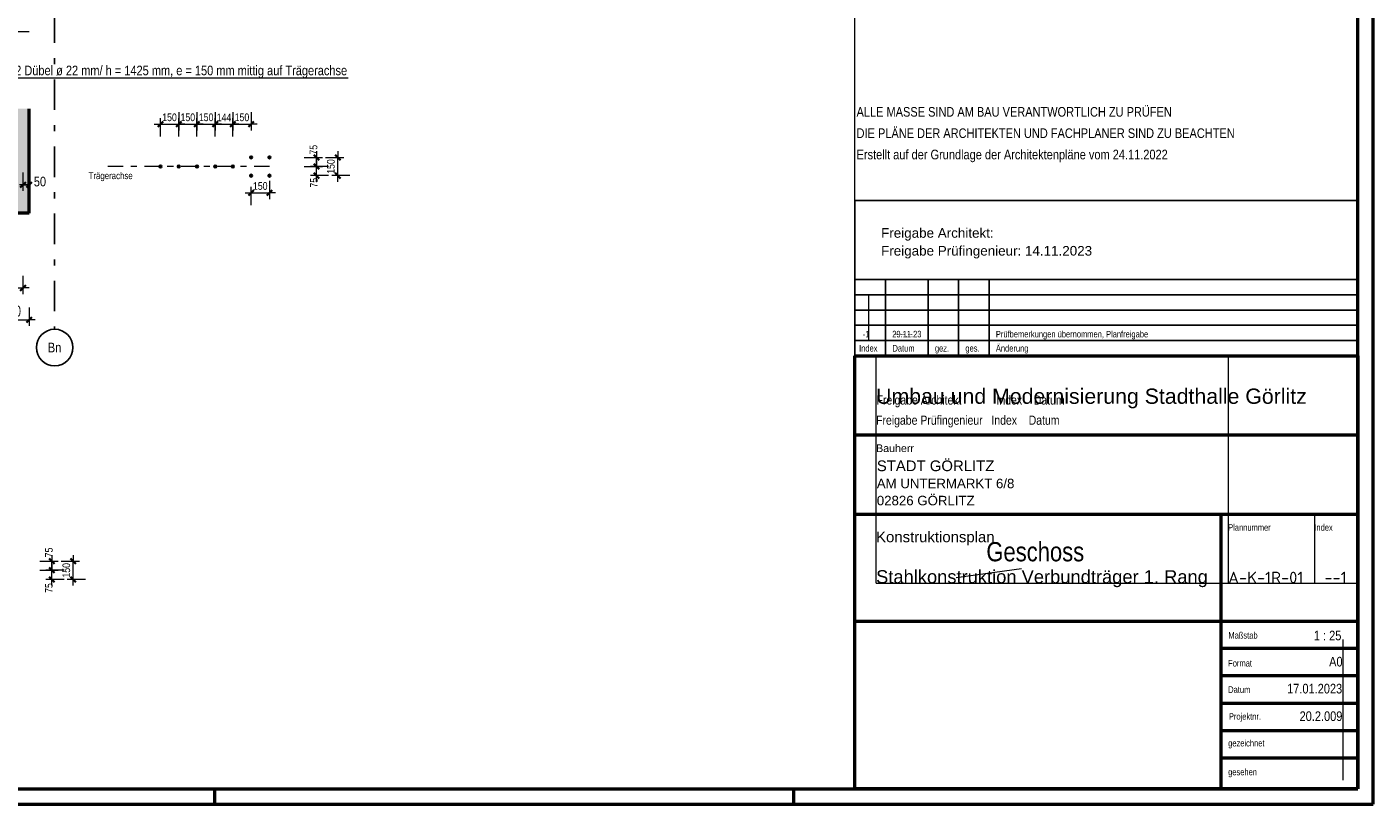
# Model space of a CAD drawing. Header units: millimetres. Extents: x -8.5 to 60.3, y 0 to 42.
# Tile 107 of 109: x 37.4 to 59.5, y 0 to 12.7. Entities that reach past the tile are written whole.
import ezdxf
from ezdxf.enums import TextEntityAlignment as Align

# ---------------------------------------------------------------- set-up
doc = ezdxf.new("R2010")
doc.units = ezdxf.units.MM
doc.linetypes.add('DASHDOT', pattern=[1, 0.5, -0.25, 0, -0.25])
doc.linetypes.add('DASHDOTX2', pattern=[2, 1, -0.5, 0, -0.5])
doc.layers.add('Achsen', color=7, linetype='Continuous', lineweight=20)
doc.styles.add('Arial', font='arial.ttf')
doc.styles.add('Arial Narrow', font='ARIALN.TTF')
doc.styles.add('isocp', font='isocp', dxfattribs={"width": 1.1})
doc.dimstyles.new('Arch_Strakon_dimstyle', dxfattribs={"dimtxt": 11.25, "dimasz": 1, "dimexe": 1.25, "dimexo": 0.0625, "dimgap": 1, "dimtad": 0, "dimdec": 3, "dimzin": 12, "dimdsep": 46, "dimtxsty": 'Arial Narrow', "dimblk": 'Arrowhead_Tick', "dimsah": 1, "dimcen": 0, "dimse1": 1, "dimse2": 1, "dimclrd": 6, "dimclrt": 3, "dimazin": 0, "dimtfac": 1, "dimtdec": 4, "dimtmove": 0, "dimatfit": 3, "dimldrblk": 'NONE', "dimfxl": 1, "dimtvp": 1, "dimtolj": 1, "dimtzin": 0, "dimlwd": 13, "dimarcsym": 2})

# ---------------------------------------------------------------- blocks, each defined once
blk = doc.blocks.new('Arrowhead_Tick')
at = {"color": 2, "linetype": 'Continuous', "lineweight": 35, "ltscale": 0.5}
blk.add_line((4.4, 4.4), (-4.4, -4.4), dxfattribs=at)
at = {"color": 0, "linetype": 'Continuous', "lineweight": -2, "ltscale": 0.5}
for p, q in [((-1, 0), (0, 0)), ((0, 20), (0, -10)), ((10, 0), (0, 0))]:
    blk.add_line(p, q, dxfattribs=at)
blk = doc.blocks.new('*D26')
at = {"color": 6, "linetype": 'Continuous', "lineweight": 13}
for p, q in [((36.813, 10.156), (36.86, 10.156)), ((37.293, 10.156), (37.247, 10.156))]:
    blk.add_line(p, q, dxfattribs=at)
at = {"layer": 'Defpoints', "color": 0}
for p in [(37.303, 10.156), (36.803, 9.692), (37.303, 9.654)]:
    blk.add_point(p, dxfattribs=at)
at = {"color": 6, "lineweight": 13, "xscale": 0.01, "yscale": 0.01, "zscale": 0.01, "rotation": 180.0000000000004}
blk.add_blockref('Arrowhead_Tick', (36.803, 10.156), dxfattribs=at)
at = {"color": 6, "lineweight": 13, "xscale": 0.01, "yscale": 0.01, "zscale": 0.01}
blk.add_blockref('Arrowhead_Tick', (37.303, 10.156), dxfattribs=at)
at = {"color": 2, "lineweight": -2, "insert": (37.053, 10.206), "char_height": 0.1575, "attachment_point": 5, "style": 'Arial Narrow'}
blk.add_mtext('\\A1;250', dxfattribs=at)
blk = doc.blocks.new('_None')
blk = doc.blocks.new('*D27')
at = {"color": 6, "linetype": 'Continuous', "lineweight": 13}
for p, q in [((37.293, 10.156), (37.283, 10.156)), ((37.303, 10.156), (37.403, 10.156)), ((37.413, 10.156), (37.423, 10.156))]:
    blk.add_line(p, q, dxfattribs=at)
at = {"layer": 'Defpoints', "color": 0}
for p in [(37.403, 10.156), (37.303, 9.654), (37.403, 9.692)]:
    blk.add_point(p, dxfattribs=at)
at = {"color": 6, "lineweight": 13, "xscale": 0.01, "yscale": 0.01, "zscale": 0.01}
for p, rotation in [((37.303, 10.156), 359.999999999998), ((37.403, 10.156), 179.999999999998)]:
    blk.add_blockref('Arrowhead_Tick', p, dxfattribs=dict(at, rotation=rotation))
at = {"color": 2, "lineweight": -2, "insert": (37.581, 10.206), "char_height": 0.1575, "attachment_point": 5, "style": 'Arial Narrow'}
blk.add_mtext('\\A1;50', dxfattribs=at)
blk = doc.blocks.new('*D66')
at = {"color": 6, "linetype": 'Continuous', "lineweight": 13}
blk.add_line((14.788, 8.462), (37.293, 8.462), dxfattribs=at)
at = {"layer": 'Defpoints', "color": 0}
for p in [(14.778, 9.654), (37.303, 9.654), (37.303, 8.462)]:
    blk.add_point(p, dxfattribs=at)
at = {"color": 6, "lineweight": 13, "xscale": 0.01, "yscale": 0.01, "zscale": 0.01}
blk.add_blockref('Arrowhead_Tick', (37.303, 8.462), dxfattribs=at)
at = {"color": 6, "lineweight": 13, "xscale": 0.01, "yscale": 0.01, "zscale": 0.01, "rotation": 180}
blk.add_blockref('Arrowhead_Tick', (14.778, 8.462), dxfattribs=at)
at = {"color": 2, "lineweight": -2, "insert": (26.041, 8.592), "char_height": 0.1575, "attachment_point": 5, "style": 'Arial Narrow'}
blk.add_mtext('\\A1;11262', dxfattribs=at)
blk = doc.blocks.new('*D104')
at = {"color": 6, "linetype": 'Continuous', "lineweight": 13}
blk.add_line((36.813, 7.941), (37.393, 7.941), dxfattribs=at)
at = {"layer": 'Defpoints', "color": 0}
for p in [(36.803, 9.692), (37.403, 9.692), (37.403, 7.941)]:
    blk.add_point(p, dxfattribs=at)
at = {"color": 6, "lineweight": 13, "xscale": 0.01, "yscale": 0.01, "zscale": 0.01, "rotation": 180}
blk.add_blockref('Arrowhead_Tick', (36.803, 7.941), dxfattribs=at)
at = {"color": 6, "lineweight": 13, "xscale": 0.01, "yscale": 0.01, "zscale": 0.01}
blk.add_blockref('Arrowhead_Tick', (37.403, 7.941), dxfattribs=at)
at = {"color": 2, "lineweight": 35, "insert": (37.103, 8.081), "char_height": 0.175, "attachment_point": 5, "style": 'Arial Narrow'}
blk.add_mtext('\\A1;300', dxfattribs=at)
blk = doc.blocks.new('*D375')
at = {"color": 6, "linetype": 'Continuous', "lineweight": 13}
blk.add_line((42.467, 10.314), (42.467, 10.594), dxfattribs=at)
at = {"layer": 'Defpoints', "color": 0}
for p in [(41.367, 10.604), (42.467, 10.604), (41.37, 10.304)]:
    blk.add_point(p, dxfattribs=at)
at = {"color": 6, "lineweight": 13, "xscale": 0.01, "yscale": 0.01, "zscale": 0.01}
for p, rotation in [((42.467, 10.604), 90), ((42.467, 10.304), 270)]:
    blk.add_blockref('Arrowhead_Tick', p, dxfattribs=dict(at, rotation=rotation))
at = {"color": 3, "lineweight": 35, "insert": (42.354, 10.454), "char_height": 0.125, "attachment_point": 5, "rotation": 90, "style": 'Arial Narrow'}
blk.add_mtext('\\A1;150', dxfattribs=at)
blk = doc.blocks.new('*D376')
at = {"color": 6, "linetype": 'Continuous', "lineweight": 13}
blk.add_line((41.055, 10.02), (41.335, 10.02), dxfattribs=at)
at = {"layer": 'Defpoints', "color": 0}
for p in [(41.045, 10.28), (41.345, 10.28), (41.345, 10.02)]:
    blk.add_point(p, dxfattribs=at)
at = {"color": 6, "lineweight": 13, "xscale": 0.01, "yscale": 0.01, "zscale": 0.01}
blk.add_blockref('Arrowhead_Tick', (41.345, 10.02), dxfattribs=at)
at = {"color": 6, "lineweight": 13, "xscale": 0.01, "yscale": 0.01, "zscale": 0.01, "rotation": 180}
blk.add_blockref('Arrowhead_Tick', (41.045, 10.02), dxfattribs=at)
at = {"color": 3, "lineweight": 35, "insert": (41.195, 10.134), "char_height": 0.125, "attachment_point": 5, "style": 'Arial Narrow'}
blk.add_mtext('\\A1;150', dxfattribs=at)
blk = doc.blocks.new('*D377')
at = {"color": 6, "linetype": 'Continuous', "lineweight": 13}
blk.add_line((42.117, 10.314), (42.117, 10.444), dxfattribs=at)
at = {"layer": 'Defpoints', "color": 0}
for p in [(41.345, 10.454), (42.117, 10.454), (41.37, 10.304)]:
    blk.add_point(p, dxfattribs=at)
at = {"color": 6, "lineweight": 13, "xscale": 0.01, "yscale": 0.01, "zscale": 0.01}
for p, rotation in [((42.117, 10.454), 90), ((42.117, 10.304), 270)]:
    blk.add_blockref('Arrowhead_Tick', p, dxfattribs=dict(at, rotation=rotation))
at = {"color": 3, "lineweight": 35, "insert": (42.076, 10.188), "char_height": 0.125, "attachment_point": 5, "rotation": 90, "style": 'Arial Narrow'}
blk.add_mtext('\\A1;75', dxfattribs=at)
blk = doc.blocks.new('*D378')
at = {"color": 6, "linetype": 'Continuous', "lineweight": 13}
blk.add_line((42.117, 10.464), (42.117, 10.594), dxfattribs=at)
at = {"layer": 'Defpoints', "color": 0}
for p in [(41.37, 10.604), (42.117, 10.604), (41.345, 10.454)]:
    blk.add_point(p, dxfattribs=at)
at = {"color": 6, "lineweight": 13, "xscale": 0.01, "yscale": 0.01, "zscale": 0.01}
for p, rotation in [((42.117, 10.604), 90), ((42.117, 10.454), 270)]:
    blk.add_blockref('Arrowhead_Tick', p, dxfattribs=dict(at, rotation=rotation))
at = {"color": 3, "lineweight": 35, "insert": (42.069, 10.729), "char_height": 0.125, "attachment_point": 5, "rotation": 90, "style": 'Arial Narrow'}
blk.add_mtext('\\A1;75', dxfattribs=at)
blk = doc.blocks.new('*D379')
at = {"color": 6, "linetype": 'Continuous', "lineweight": 13}
blk.add_line((39.567, 11.146), (39.847, 11.146), dxfattribs=at)
at = {"layer": 'Defpoints', "color": 0}
for p in [(39.857, 11.146), (39.557, 10.43), (39.857, 10.43)]:
    blk.add_point(p, dxfattribs=at)
at = {"color": 6, "lineweight": 13, "xscale": 0.01, "yscale": 0.01, "zscale": 0.01}
blk.add_blockref('Arrowhead_Tick', (39.857, 11.146), dxfattribs=at)
at = {"color": 6, "lineweight": 13, "xscale": 0.01, "yscale": 0.01, "zscale": 0.01, "rotation": 180}
blk.add_blockref('Arrowhead_Tick', (39.557, 11.146), dxfattribs=at)
at = {"color": 3, "lineweight": 35, "insert": (39.707, 11.26), "char_height": 0.125, "attachment_point": 5, "style": 'Arial Narrow'}
blk.add_mtext('\\A1;150', dxfattribs=at)
blk = doc.blocks.new('*D380')
at = {"color": 6, "linetype": 'Continuous', "lineweight": 13}
blk.add_line((39.867, 11.146), (40.147, 11.146), dxfattribs=at)
at = {"layer": 'Defpoints', "color": 0}
for p in [(40.157, 11.146), (39.857, 10.43), (40.157, 10.478)]:
    blk.add_point(p, dxfattribs=at)
at = {"color": 6, "lineweight": 13, "xscale": 0.01, "yscale": 0.01, "zscale": 0.01}
blk.add_blockref('Arrowhead_Tick', (40.157, 11.146), dxfattribs=at)
at = {"color": 6, "lineweight": 13, "xscale": 0.01, "yscale": 0.01, "zscale": 0.01, "rotation": 180}
blk.add_blockref('Arrowhead_Tick', (39.857, 11.146), dxfattribs=at)
at = {"color": 3, "lineweight": 35, "insert": (40.007, 11.26), "char_height": 0.125, "attachment_point": 5, "style": 'Arial Narrow'}
blk.add_mtext('\\A1;150', dxfattribs=at)
blk = doc.blocks.new('*D381')
at = {"color": 6, "linetype": 'Continuous', "lineweight": 13}
blk.add_line((40.167, 11.146), (40.447, 11.146), dxfattribs=at)
at = {"layer": 'Defpoints', "color": 0}
for p in [(40.457, 11.146), (40.157, 10.478), (40.457, 10.478)]:
    blk.add_point(p, dxfattribs=at)
at = {"color": 6, "lineweight": 13, "xscale": 0.01, "yscale": 0.01, "zscale": 0.01}
blk.add_blockref('Arrowhead_Tick', (40.457, 11.146), dxfattribs=at)
at = {"color": 6, "lineweight": 13, "xscale": 0.01, "yscale": 0.01, "zscale": 0.01, "rotation": 180}
blk.add_blockref('Arrowhead_Tick', (40.157, 11.146), dxfattribs=at)
at = {"color": 3, "lineweight": 35, "insert": (40.307, 11.26), "char_height": 0.125, "attachment_point": 5, "style": 'Arial Narrow'}
blk.add_mtext('\\A1;150', dxfattribs=at)
blk = doc.blocks.new('*D382')
at = {"color": 6, "linetype": 'Continuous', "lineweight": 13}
blk.add_line((40.467, 11.146), (40.735, 11.146), dxfattribs=at)
at = {"layer": 'Defpoints', "color": 0}
for p in [(40.745, 11.146), (40.457, 10.478), (40.745, 10.478)]:
    blk.add_point(p, dxfattribs=at)
at = {"color": 6, "lineweight": 13, "xscale": 0.01, "yscale": 0.01, "zscale": 0.01}
blk.add_blockref('Arrowhead_Tick', (40.745, 11.146), dxfattribs=at)
at = {"color": 6, "lineweight": 13, "xscale": 0.01, "yscale": 0.01, "zscale": 0.01, "rotation": 180}
blk.add_blockref('Arrowhead_Tick', (40.457, 11.146), dxfattribs=at)
at = {"color": 3, "lineweight": 35, "insert": (40.601, 11.259), "char_height": 0.125, "attachment_point": 5, "style": 'Arial Narrow'}
blk.add_mtext('\\A1;144', dxfattribs=at)
blk = doc.blocks.new('*D383')
at = {"color": 6, "linetype": 'Continuous', "lineweight": 13}
blk.add_line((40.755, 11.146), (41.035, 11.146), dxfattribs=at)
at = {"layer": 'Defpoints', "color": 0}
for p in [(41.045, 11.146), (41.045, 10.628), (40.745, 10.478)]:
    blk.add_point(p, dxfattribs=at)
at = {"color": 6, "lineweight": 13, "xscale": 0.01, "yscale": 0.01, "zscale": 0.01}
blk.add_blockref('Arrowhead_Tick', (41.045, 11.146), dxfattribs=at)
at = {"color": 6, "lineweight": 13, "xscale": 0.01, "yscale": 0.01, "zscale": 0.01, "rotation": 180}
blk.add_blockref('Arrowhead_Tick', (40.745, 11.146), dxfattribs=at)
at = {"color": 3, "lineweight": 35, "insert": (40.895, 11.26), "char_height": 0.125, "attachment_point": 5, "style": 'Arial Narrow'}
blk.add_mtext('\\A1;150', dxfattribs=at)
blk = doc.blocks.new('*D489')
at = {"color": 6, "linetype": 'Continuous', "lineweight": 13}
blk.add_line((37.778, 3.693), (37.778, 3.823), dxfattribs=at)
at = {"layer": 'Defpoints', "color": 0}
for p in [(37.364, 3.833), (37.778, 3.833), (36.778, 3.683)]:
    blk.add_point(p, dxfattribs=at)
at = {"color": 6, "lineweight": 13, "xscale": 0.01, "yscale": 0.01, "zscale": 0.01}
for p, rotation in [((37.778, 3.833), 90), ((37.778, 3.683), 270)]:
    blk.add_blockref('Arrowhead_Tick', p, dxfattribs=dict(at, rotation=rotation))
at = {"color": 3, "lineweight": 35, "insert": (37.728, 3.542), "char_height": 0.125, "attachment_point": 5, "rotation": 90, "style": 'Arial Narrow'}
blk.add_mtext('\\A1;75', dxfattribs=at)
blk = doc.blocks.new('*D490')
at = {"color": 6, "linetype": 'Continuous', "lineweight": 13}
blk.add_line((37.778, 3.843), (37.778, 3.973), dxfattribs=at)
at = {"layer": 'Defpoints', "color": 0}
for p in [(36.778, 3.983), (37.778, 3.983), (37.364, 3.833)]:
    blk.add_point(p, dxfattribs=at)
at = {"color": 6, "lineweight": 13, "xscale": 0.01, "yscale": 0.01, "zscale": 0.01}
for p, rotation in [((37.778, 3.983), 90), ((37.778, 3.833), 270)]:
    blk.add_blockref('Arrowhead_Tick', p, dxfattribs=dict(at, rotation=rotation))
at = {"color": 3, "lineweight": 35, "insert": (37.728, 4.125), "char_height": 0.125, "attachment_point": 5, "rotation": 90, "style": 'Arial Narrow'}
blk.add_mtext('\\A1;75', dxfattribs=at)
blk = doc.blocks.new('*D491')
at = {"color": 6, "linetype": 'Continuous', "lineweight": 13}
blk.add_line((38.128, 3.693), (38.128, 3.973), dxfattribs=at)
at = {"layer": 'Defpoints', "color": 0}
for p in [(36.778, 3.983), (38.128, 3.983), (36.778, 3.683)]:
    blk.add_point(p, dxfattribs=at)
at = {"color": 6, "lineweight": 13, "xscale": 0.01, "yscale": 0.01, "zscale": 0.01}
for p, rotation in [((38.128, 3.983), 90), ((38.128, 3.683), 270)]:
    blk.add_blockref('Arrowhead_Tick', p, dxfattribs=dict(at, rotation=rotation))
at = {"color": 3, "lineweight": 35, "insert": (38.014, 3.833), "char_height": 0.125, "attachment_point": 5, "rotation": 90, "style": 'Arial Narrow'}
blk.add_mtext('\\A1;150', dxfattribs=at)
blk = doc.blocks.new('*D513')
at = {"color": 6, "linetype": 'Continuous', "lineweight": 13}
blk.add_line((37.413, 14.806), (37.813, 14.806), dxfattribs=at)
at = {"layer": 'Defpoints', "color": 0}
for p in [(37.403, 16.291), (37.823, 14.806), (37.823, 7.786)]:
    blk.add_point(p, dxfattribs=at)
at = {"color": 6, "lineweight": 13, "xscale": 0.01, "yscale": 0.01, "zscale": 0.01, "rotation": 180}
blk.add_blockref('Arrowhead_Tick', (37.403, 14.806), dxfattribs=at)
at = {"color": 6, "lineweight": 13, "xscale": 0.01, "yscale": 0.01, "zscale": 0.01}
blk.add_blockref('Arrowhead_Tick', (37.823, 14.806), dxfattribs=at)
at = {"color": 2, "lineweight": 35, "insert": (37.613, 14.936), "char_height": 0.1575, "attachment_point": 5, "style": 'Arial Narrow'}
blk.add_mtext('\\A1;210', dxfattribs=at)

msp = doc.modelspace()

# ---------------------------------------------------------------- hatches: boundary and pattern name
at = {"lineweight": 18, "true_color": 0xceffce}
msp.add_hatch(color=254, dxfattribs=at).paths.add_polyline_path([(37.403281, 11.401184), (37.403281, 9.691589), (36.803281, 9.691589), (36.803281, 10.853589), (36.903281, 11.401184)])

# ---------------------------------------------------------------- linework, layer by layer
at = {"color": 4, "linetype": 'Continuous', "lineweight": 50}
for p, q in [((59.45, 0), (59.45, 42.05)), ((59.2, 0.25), (59.2, 41.8)), ((37.403281, 9.691589), (37.403281, 11.401184)), ((37.403281, 9.691589), (36.803281, 9.691589)), ((50.95, 0.25), (50.95, 7.35)), ((50.95, 7.35), (59.2, 7.35)), ((59.2, 7.35), (59.2, 1.749996)), ((59.2, 6.05), (50.95, 6.05)), ((59.2, 5), (59.2, 4.75)), ((59.2, 4.75), (50.95, 4.75)), ((56.95, 4.75), (56.95, 0.25)), ((50.95, 3), (59.2, 3)), ((59.2, 2.55), (56.95, 2.55)), ((59.2, 2.1), (56.95, 2.1)), ((59.2, 1.65), (56.95, 1.65)), ((59.2, 1.749996), (59.2, 0.25)), ((59.2, 1.2), (56.95, 1.2)), ((59.2, 0.75), (56.95, 0.75)), ((1, 0.25), (59.2, 0.25)), ((59.2, 0.25), (50.95, 0.25)), ((56.622992, 0.25), (51.973422, 0.25)), ((0, 0), (59.45, 0))]:
    msp.add_line(p, q, dxfattribs=at)
at = {"color": 9, "linetype": 'Continuous', "lineweight": 0}
for p, q in [((50.95, 9.775178), (50.95, 18.943198)), ((50.95, 8.4), (50.95, 17.621925)), ((51.175366, 8.35), (51.175366, 7.6)), ((51.297521, 3.619985), (51.297521, 7.35)), ((57.072953, 7.35), (57.072953, 3.619985)), ((58.4868, 4.75), (58.4868, 3.619985)), ((53.684672, 3.856308), (52.61011, 3.711655)), ((51.297521, 3.619985), (59.2, 3.619985)), ((58.951833, 2.695755), (58.951833, 0.393371))]:
    msp.add_line(p, q, dxfattribs=at)
at = {"color": 3, "linetype": 'Continuous', "lineweight": 25}
for p, q in [((59.2, 8.6), (59.2, 18.931111)), ((59.2, 9.775178), (59.2, 18.931111)), ((50.95, 9.898099), (59.2, 9.898099)), ((50.95, 9.898099), (50.95, 8.6)), ((50.95, 9.898099), (59.2, 9.898099)), ((50.95, 9.898099), (50.95, 9.775178)), ((50.95, 7.35), (50.95, 8.6)), ((59.2, 8.6), (50.95, 8.6)), ((51.45, 7.35), (51.45, 8.6)), ((52.15, 7.35), (52.15, 8.6)), ((52.65, 7.35), (52.65, 8.6)), ((53.15, 7.35), (53.15, 8.6)), ((59.2, 7.35), (59.2, 8.6)), ((50.95, 8.35), (59.2, 8.35)), ((50.95, 8.1), (59.2, 8.1)), ((50.95, 7.85), (59.2, 7.85)), ((50.95, 7.6), (59.2, 7.6))]:
    msp.add_line(p, q, dxfattribs=at)
at = {"color": 6, "linetype": 'Continuous', "lineweight": 13, "ltscale": 0.5}
msp.add_line((14.598382, 12.667489), (37.403281, 12.667489), dxfattribs=at)
at = {"color": 6, "linetype": 'Continuous', "lineweight": 13}
msp.add_line((42.634496, 11.902507), (36.813004, 11.902507), dxfattribs=at)
at = {"color": 10, "linetype": 'DASHDOT', "ltscale": 0.5}
for p, q in [((41.069659, 10.603871), (41.021259, 10.603871)), ((41.045459, 10.628071), (41.045459, 10.579671)), ((41.369659, 10.603871), (41.321259, 10.603871)), ((41.345459, 10.628071), (41.345459, 10.579671)), ((39.581659, 10.453871), (39.533259, 10.453871)), ((39.557459, 10.478071), (39.557459, 10.429671)), ((39.881659, 10.453871), (39.833259, 10.453871)), ((39.857459, 10.478071), (39.857459, 10.429671)), ((40.181659, 10.453871), (40.133259, 10.453871)), ((40.157459, 10.478071), (40.157459, 10.429671)), ((40.481659, 10.453871), (40.433259, 10.453871)), ((40.457459, 10.478071), (40.457459, 10.429671)), ((40.769659, 10.453871), (40.721259, 10.453871)), ((40.745459, 10.478071), (40.745459, 10.429671)), ((41.069659, 10.303871), (41.021259, 10.303871)), ((41.045459, 10.328071), (41.045459, 10.279671)), ((41.369659, 10.303871), (41.321259, 10.303871)), ((41.345459, 10.328071), (41.345459, 10.279671))]:
    msp.add_line(p, q, dxfattribs=at)
at = {"color": 6, "linetype": 'DASHDOT', "lineweight": 13, "ltscale": 0.5}
msp.add_line((41.345459, 10.453871), (38.622292, 10.453871), dxfattribs=at)
at = {"color": 4, "linetype": 'Continuous', "lineweight": 50, "ltscale": 2}
for p, q in [((40.45, 0), (40.45, 0.25)), ((49.95, 0), (49.95, 0.25))]:
    msp.add_line(p, q, dxfattribs=at)
at = {"color": 3, "linetype": 'Continuous', "lineweight": 25}
for centre in [(41.045459, 10.603871), (41.345459, 10.603871), (39.557459, 10.453871), (39.857459, 10.453871), (40.157459, 10.453871), (40.457459, 10.453871), (40.745459, 10.453871), (41.045459, 10.303871), (41.345459, 10.303871)]:
    msp.add_circle(centre, 0.022, dxfattribs=at)
at = {"layer": 'Achsen', "color": 3, "linetype": 'DASHDOTX2', "lineweight": 25, "ltscale": 0.5}
msp.add_line((37.822562, 25.080992), (37.822562, 7.785915), dxfattribs=at)
at = {"layer": 'Achsen', "color": 3, "linetype": 'Continuous', "lineweight": 25}
msp.add_circle((37.822562, 7.485915), 0.3, dxfattribs=at)

# ---------------------------------------------------------------- texts
at = {"color": 2, "lineweight": 35}
for s, height, style, p in [('2 x 2 Dübel ø 22 mm/ h = 1425 mm, e = 150 mm mittig auf Trägerachse', 0.1575, 'Arial Narrow', (36.883788, 11.950225)), ('ALLE MASSE SIND AM BAU VERANTWORTLICH ZU PRÜFEN', 0.1575, 'Arial Narrow', (50.976898, 11.271709)), ('DIE PLÄNE DER ARCHITEKTEN UND FACHPLANER SIND ZU BEACHTEN', 0.1575, 'Arial Narrow', (50.976898, 10.921713)), ('Erstellt auf der Grundlage der Architektenpläne vom 24.11.2022', 0.1575, 'Arial Narrow', (50.976898, 10.571713)), ('Umbau und Modernisierung Stadthalle Görlitz', 0.25, 'Arial', (51.297521, 6.562896)), ('STADT GÖRLITZ', 0.175, 'Arial', (51.309103, 5.458769)), ('AM UNTERMARKT 6/8', 0.1555, 'Arial', (51.309103, 5.178869)), ('02826 GÖRLITZ', 0.1555, 'Arial', (51.309103, 4.898969)), ('Konstruktionsplan', 0.175, 'Arial', (51.297521, 4.293234))]:
    msp.add_text(s, height=height, dxfattribs=dict(at, style=style)).set_placement(p)
at = {"color": 3, "lineweight": 25}
for s, height, style, p in [('Trägerachse', 0.1125, 'Arial Narrow', (38.379109, 10.247352)), ('Freigabe Prüfingenieur: 14.11.2023', 0.1575, 'Arial', (51.37969, 8.993623)), ('-1', 0.1075, 'Arial Narrow', (51.079765, 7.651559)), ('29.11.23', 0.1075, 'Arial Narrow', (51.562132, 7.651849)), ('Prüfbemerkungen übernommen, Planfreigabe', 0.1075, 'Arial Narrow', (53.262225, 7.651849)), ('Index', 0.1075, 'Arial Narrow', (51.018945, 7.419913)), ('Datum', 0.1075, 'Arial Narrow', (51.566406, 7.419913)), ('Änderung', 0.1075, 'Arial Narrow', (53.262225, 7.419913)), ('gez.', 0.1075, 'Arial Narrow', (52.262225, 7.419913)), ('ges.', 0.1075, 'Arial Narrow', (52.762225, 7.419913)), ('Bauherr', 0.125, 'Arial', (51.297521, 5.772352)), ('Plannummer', 0.1075, 'Arial Narrow', (57.072954, 4.481968)), ('Index', 0.1075, 'Arial Narrow', (58.4868, 4.481968)), ('Maßstab', 0.1075, 'Arial Narrow', (57.076189, 2.713135)), ('Format', 0.1075, 'Arial Narrow', (57.072954, 2.255711)), ('Datum', 0.1075, 'Arial Narrow', (57.072954, 1.823087)), ('Projektnr.', 0.1075, 'Arial Narrow', (57.085187, 1.382927)), ('gezeichnet', 0.1075, 'Arial Narrow', (57.072954, 0.945074)), ('gesehen', 0.1075, 'Arial Narrow', (57.072954, 0.472371))]:
    msp.add_text(s, height=height, dxfattribs=dict(at, style=style)).set_placement(p)
at = {"color": 9, "lineweight": 0}
for s, height, style, p in [('Freigabe Architekt:', 0.1575, 'Arial', (51.37969, 9.286216)), ('--.--.--', 0.1075, 'Arial Narrow', (51.580885, 7.654463)), ('Freigabe Architekt            Index    Datum', 0.15, 'Arial Narrow', (51.304747, 6.55)), ('Freigabe Prüfingenieur   Index    Datum', 0.15, 'Arial Narrow', (51.297521, 6.219832)), ('Geschoss', 0.315, 'Arial Narrow', (53.106062, 3.980296))]:
    msp.add_text(s, height=height, dxfattribs=dict(at, style=style)).set_placement(p)
at = {"color": 4, "lineweight": 50, "style": 'Arial'}
msp.add_text('Stahlkonstruktion Verbundträger 1. Rang', height=0.215, dxfattribs=at).set_placement((51.297521, 3.619985))
at = {"color": 3, "lineweight": 25, "style": 'isocp', "width": 1.15}
for s, p in [('A-K-1R-01', (57.072953, 3.619985)), ('--1', (58.651467, 3.619985))]:
    msp.add_text(s, height=0.19, dxfattribs=at).set_placement(p)
at = {"color": 2, "lineweight": 35, "style": 'Arial Narrow'}
for s, p in [('1 : 25', (58.930052, 2.684935)), ('A0', (58.949648, 2.256007)), ('17.01.2023', (58.943227, 1.81409)), ('20.2.009', (58.946647, 1.362305))]:
    msp.add_text(s, height=0.1575, dxfattribs=at).set_placement(p, align=Align.RIGHT)
at = {"layer": 'Achsen', "color": 2, "lineweight": 35, "style": 'Arial Narrow'}
msp.add_text('Bn', height=0.1575, dxfattribs=at).set_placement((37.820907, 7.485915), align=Align.MIDDLE_CENTER)

# ---------------------------------------------------------------- dimensions: what is measured, and where the dimension line sits
at = {"lineweight": 35}
for base, p1, p2, text, override, picture, middle in [((37.822562, 14.805868), (37.403281, 16.291416), (37.822562, 7.785915), '210', {"dimscale": 0.01, "dimtxt": 15.75, "dimasz": 1, "dimgap": 5, "dimtad": 1, "dimjust": 0, "dimtih": 0, "dimtoh": 0, "dimdec": 2, "dimdsep": 46, "dimtxsty": 'Arial Narrow', "dimclrd": 6, "dimclrt": 2, "dimtix": 1, "dimtofl": 255, "dimtmove": 0, "dimatfit": 2, "dimfxl": 0, "dimfxlon": 0, "dimtvp": 31.746032, "dimlwd": 13}, '*D513', (37.612922, 14.805868)), ((39.857459, 11.146382), (39.557459, 10.429671), (39.857459, 10.429671), '150', {"dimscale": 0.01, "dimtxt": 12.5, "dimasz": 1, "dimgap": 5, "dimtad": 1, "dimjust": 0, "dimtih": 0, "dimtoh": 0, "dimdec": 3, "dimdsep": 46, "dimtxsty": 'Arial Narrow', "dimclrd": 6, "dimclrt": 3, "dimtix": 1, "dimtofl": 255, "dimtmove": 0, "dimatfit": 2, "dimfxl": 0, "dimfxlon": 0, "dimtvp": 40, "dimlwd": 13}, '*D379', (39.707459, 11.146382)), ((40.157459, 11.146382), (39.857459, 10.429671), (40.157459, 10.478071), '150', {"dimscale": 0.01, "dimtxt": 12.5, "dimasz": 1, "dimgap": 5, "dimtad": 1, "dimjust": 0, "dimtih": 0, "dimtoh": 0, "dimdec": 3, "dimdsep": 46, "dimtxsty": 'Arial Narrow', "dimclrd": 6, "dimclrt": 3, "dimtix": 1, "dimtofl": 255, "dimtmove": 0, "dimatfit": 2, "dimfxl": 0, "dimfxlon": 0, "dimtvp": 40, "dimlwd": 13}, '*D380', (40.007459, 11.146382)), ((40.457459, 11.146382), (40.157459, 10.478071), (40.457459, 10.478071), '150', {"dimscale": 0.01, "dimtxt": 12.5, "dimasz": 1, "dimgap": 5, "dimtad": 1, "dimjust": 0, "dimtih": 0, "dimtoh": 0, "dimdec": 3, "dimdsep": 46, "dimtxsty": 'Arial Narrow', "dimclrd": 6, "dimclrt": 3, "dimtix": 1, "dimtofl": 255, "dimtmove": 0, "dimatfit": 2, "dimfxl": 0, "dimfxlon": 0, "dimtvp": 40, "dimlwd": 13}, '*D381', (40.307459, 11.146382)), ((40.745459, 11.146382), (40.457459, 10.478071), (40.745459, 10.478071), '144', {"dimscale": 0.01, "dimtxt": 12.5, "dimasz": 1, "dimgap": 5, "dimtad": 1, "dimjust": 0, "dimtih": 0, "dimtoh": 0, "dimdec": 3, "dimdsep": 46, "dimtxsty": 'Arial Narrow', "dimclrd": 6, "dimclrt": 3, "dimtix": 1, "dimtofl": 255, "dimtmove": 0, "dimatfit": 2, "dimfxl": 0, "dimfxlon": 0, "dimtvp": 40, "dimlwd": 13}, '*D382', (40.601459, 11.146382)), ((41.045459, 11.146382), (40.745459, 10.478071), (41.045459, 10.628071), '150', {"dimscale": 0.01, "dimtxt": 12.5, "dimasz": 1, "dimgap": 5, "dimtad": 1, "dimjust": 0, "dimtih": 0, "dimtoh": 0, "dimdec": 3, "dimdsep": 46, "dimtxsty": 'Arial Narrow', "dimclrd": 6, "dimclrt": 3, "dimtix": 1, "dimtofl": 255, "dimtmove": 0, "dimatfit": 2, "dimfxl": 0, "dimfxlon": 0, "dimtvp": 40, "dimlwd": 13}, '*D383', (40.895459, 11.146382)), ((41.345459, 10.020349), (41.045459, 10.279671), (41.345459, 10.279671), '150', {"dimscale": 0.01, "dimtxt": 12.5, "dimasz": 1, "dimgap": 5, "dimtad": 1, "dimjust": 0, "dimtih": 0, "dimtoh": 0, "dimdec": 3, "dimdsep": 46, "dimtxsty": 'Arial Narrow', "dimclrd": 6, "dimclrt": 3, "dimtix": 1, "dimtofl": 255, "dimtmove": 0, "dimatfit": 2, "dimfxl": 0, "dimfxlon": 0, "dimtvp": 40, "dimlwd": 13}, '*D376', (41.195459, 10.020349)), ((37.403281, 7.941397), (36.803281, 9.691589), (37.403281, 9.691589), '300', {"dimscale": 0.01, "dimtxt": 17.5, "dimasz": 1, "dimgap": 5, "dimtad": 1, "dimjust": 0, "dimtih": 0, "dimtoh": 0, "dimdec": 3, "dimdsep": 46, "dimtxsty": 'Arial Narrow', "dimclrd": 6, "dimclrt": 2, "dimtix": 1, "dimtofl": 255, "dimtmove": 0, "dimatfit": 2, "dimfxl": 0, "dimfxlon": 0, "dimtvp": 28.571429, "dimlwd": 13}, '*D104', (37.103281, 7.941397))]:
    dim = msp.add_linear_dim(base=base, p1=p1, p2=p2, text=text, dimstyle='Arch_Strakon_dimstyle', override=override, dxfattribs=at)
    dim.commit()
    dim.dimension.update_dxf_attribs({"geometry": picture, "text_midpoint": middle, "dimtype": 160})
for base, p1, p2, text, override, picture, middle in [((42.117334, 10.603871), (41.345459, 10.453871), (41.369659, 10.603871), '75', {"dimscale": 0.01, "dimtxt": 12.5, "dimasz": 1, "dimgap": 5, "dimtad": 0, "dimjust": 0, "dimtih": 0, "dimtoh": 0, "dimdec": 3, "dimdsep": 46, "dimtxsty": 'Arial Narrow', "dimclrd": 6, "dimclrt": 3, "dimtix": 0, "dimtofl": 255, "dimtmove": 2, "dimatfit": 2, "dimfxl": 0, "dimfxlon": 0, "dimtvp": 40, "dimlwd": 13}, '*D378', (42.068734, 10.72871)), ((42.467334, 10.603871), (41.369659, 10.303871), (41.367459, 10.603871), '150', {"dimscale": 0.01, "dimtxt": 12.5, "dimasz": 1, "dimgap": 5, "dimtad": 1, "dimjust": 0, "dimtih": 0, "dimtoh": 0, "dimdec": 3, "dimdsep": 46, "dimtxsty": 'Arial Narrow', "dimclrd": 6, "dimclrt": 3, "dimtix": 1, "dimtofl": 255, "dimtmove": 0, "dimatfit": 2, "dimfxl": 0, "dimfxlon": 0, "dimtvp": 40, "dimlwd": 13}, '*D375', (42.467334, 10.453871)), ((42.117334, 10.453871), (41.369659, 10.303871), (41.345459, 10.453871), '75', {"dimscale": 0.01, "dimtxt": 12.5, "dimasz": 1, "dimgap": 5, "dimtad": 0, "dimjust": 0, "dimtih": 0, "dimtoh": 0, "dimdec": 3, "dimdsep": 46, "dimtxsty": 'Arial Narrow', "dimclrd": 6, "dimclrt": 3, "dimtix": 0, "dimtofl": 255, "dimtmove": 2, "dimatfit": 2, "dimfxl": 0, "dimfxlon": 0, "dimtvp": 40, "dimlwd": 13}, '*D377', (42.075953, 10.188259)), ((37.777806, 3.983388), (37.36404, 3.833388), (36.77824, 3.983388), '75', {"dimscale": 0.01, "dimtxt": 12.5, "dimasz": 1, "dimgap": 5, "dimtad": 1, "dimjust": 4, "dimtih": 0, "dimtoh": 0, "dimdec": 3, "dimdsep": 46, "dimtxsty": 'Arial Narrow', "dimclrd": 6, "dimclrt": 3, "dimtix": 0, "dimtofl": 255, "dimtmove": 2, "dimatfit": 2, "dimfxl": 0, "dimfxlon": 0, "dimtvp": 40, "dimlwd": 13}, '*D490', (37.727806, 4.124638)), ((38.127806, 3.983388), (36.77824, 3.683388), (36.77824, 3.983388), '150', {"dimscale": 0.01, "dimtxt": 12.5, "dimasz": 1, "dimgap": 5, "dimtad": 1, "dimjust": 0, "dimtih": 0, "dimtoh": 0, "dimdec": 3, "dimdsep": 46, "dimtxsty": 'Arial Narrow', "dimclrd": 6, "dimclrt": 3, "dimtix": 1, "dimtofl": 255, "dimtmove": 0, "dimatfit": 2, "dimfxl": 0, "dimfxlon": 0, "dimtvp": 40, "dimlwd": 13}, '*D491', (38.127806, 3.833388)), ((37.777806, 3.833388), (36.77824, 3.683388), (37.36404, 3.833388), '75', {"dimscale": 0.01, "dimtxt": 12.5, "dimasz": 1, "dimgap": 5, "dimtad": 1, "dimjust": 0, "dimtih": 0, "dimtoh": 0, "dimdec": 3, "dimdsep": 46, "dimtxsty": 'Arial Narrow', "dimclrd": 6, "dimclrt": 3, "dimtix": 0, "dimtofl": 255, "dimtmove": 2, "dimatfit": 2, "dimfxl": 0, "dimfxlon": 0, "dimtvp": 40, "dimlwd": 13}, '*D489', (37.727806, 3.542138))]:
    dim = msp.add_linear_dim(base=base, p1=p1, p2=p2, angle=90, text=text, dimstyle='Arch_Strakon_dimstyle', override=override, dxfattribs=at)
    dim.commit()
    dim.dimension.update_dxf_attribs({"geometry": picture, "text_midpoint": middle, "dimtype": 160})
at = {"lineweight": -2}
dim = msp.add_linear_dim(base=(37.303281, 10.156041), p1=(36.803281, 9.691589), p2=(37.303281, 9.653589), angle=0, text='250', dimstyle='Arch_Strakon_dimstyle', override={"dimscale": 0.01, "dimtxt": 15.75, "dimasz": 1, "dimgap": 5, "dimtad": 0, "dimjust": 0, "dimtih": 0, "dimtoh": 0, "dimdec": 2, "dimdsep": 46, "dimtxsty": 'Arial Narrow', "dimclrd": 6, "dimclrt": 2, "dimtix": 0, "dimtofl": 255, "dimtmove": 2, "dimatfit": 2, "dimfxl": 0, "dimfxlon": 0, "dimtvp": 31.746032, "dimlwd": 13}, dxfattribs=at)
dim.commit()
dim.dimension.update_dxf_attribs({"geometry": '*D26', "text_midpoint": (37.053281, 10.206041), "dimtype": 160})
for base, p1, p2, text, override, picture, middle in [((37.403281, 10.156041), (37.303281, 9.653589), (37.403281, 9.691589), '50', {"dimscale": 0.01, "dimtxt": 15.75, "dimasz": 1, "dimgap": 5, "dimtad": 1, "dimjust": 4, "dimtih": 0, "dimtoh": 0, "dimdec": 2, "dimdsep": 46, "dimtxsty": 'Arial Narrow', "dimclrd": 6, "dimclrt": 2, "dimtix": 0, "dimtofl": 255, "dimtmove": 2, "dimatfit": 2, "dimfxl": 0, "dimfxlon": 0, "dimtvp": 31.746032, "dimlwd": 13}, '*D27', (37.581256, 10.206041)), ((37.303281, 8.461652), (14.778382, 9.653589), (37.303281, 9.653589), '11262', {"dimscale": 0.01, "dimtxt": 15.75, "dimasz": 1, "dimgap": 5, "dimtad": 1, "dimjust": 0, "dimtih": 0, "dimtoh": 0, "dimdec": 2, "dimdsep": 46, "dimtxsty": 'Arial Narrow', "dimclrd": 6, "dimclrt": 2, "dimtix": 1, "dimtofl": 255, "dimtmove": 0, "dimatfit": 2, "dimfxl": 0, "dimfxlon": 0, "dimtvp": 31.746032, "dimlwd": 13}, '*D66', (26.040832, 8.461652))]:
    dim = msp.add_linear_dim(base=base, p1=p1, p2=p2, text=text, dimstyle='Arch_Strakon_dimstyle', override=override, dxfattribs=at)
    dim.commit()
    dim.dimension.update_dxf_attribs({"geometry": picture, "text_midpoint": middle, "dimtype": 160})

doc.saveas('drawing.dxf')
